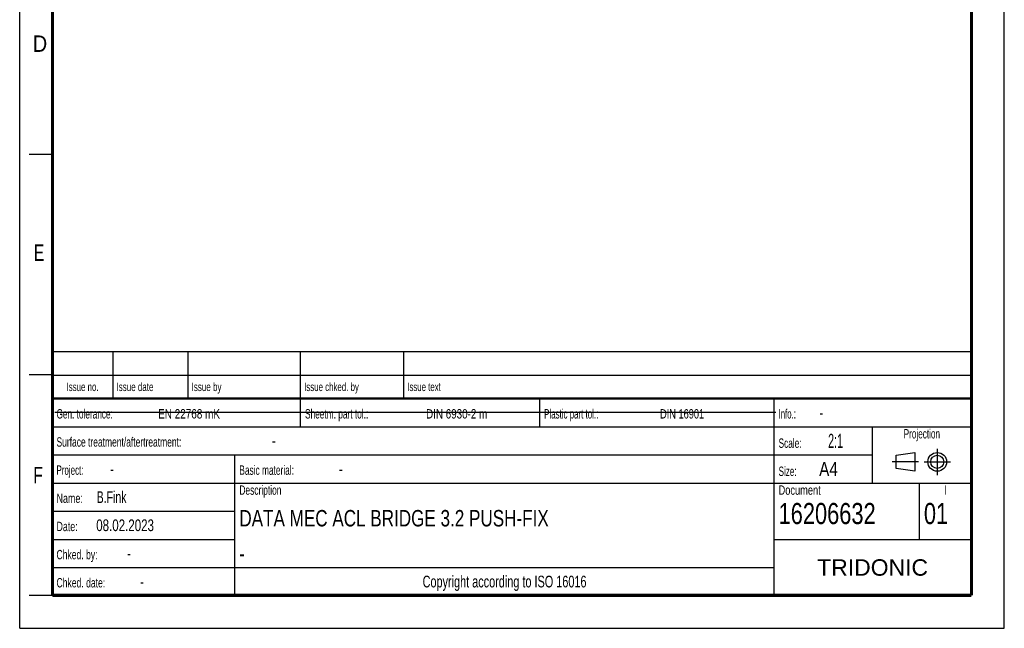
# Model space of a CAD drawing. Header units: millimetres. Extents: x 0 to 210, y 0 to 297.
# Tile 1 of 7: x 0 to 210, y 0 to 130. Entities that reach past the tile are written whole.
import ezdxf
from ezdxf.enums import TextEntityAlignment as Align

# ---------------------------------------------------------------- set-up
doc = ezdxf.new("R2010")
doc.units = ezdxf.units.MM
doc.header["$LTSCALE"] = 19.36
doc.linetypes.add('CENTER', pattern=[0.6, 0.375, -0.075, 0.075, -0.075])
doc.layers.get('0').update_dxf_attribs({"linetype": 'CONTINUOUS'})
doc.layers.add('DEFAULT_1', color=7, linetype='CENTER')
doc.layers.add('Z_NOTICE', color=7, linetype='CONTINUOUS')
doc.styles.add('TEXTSTYLE_2', font='txt', dxfattribs={"width": 0.75})
doc.styles.add('TEXTSTYLE_5', font='arial.ttf')

# ---------------------------------------------------------------- blocks, each defined once
blk = doc.blocks.new('PROJEKTIONSMETHODE_BL0', base_point=(192.31, 35.47))
at = {"color": 2, "linetype": 'CONTINUOUS'}
for p, q in [((186.91, 36.87), (190.91, 37.47)), ((186.91, 34.07), (186.91, 36.87)), ((190.91, 37.47), (190.91, 33.47)), ((190.91, 33.47), (186.91, 34.07))]:
    blk.add_line(p, q, dxfattribs=at)
for radius in [2, 1.4]:
    blk.add_circle((195.71, 35.47), radius, dxfattribs=at)
at = {"layer": 'DEFAULT_1', "color": 2, "linetype": 'CENTER'}
for p, q in [((195.71, 38.27), (195.71, 32.67)), ((191.71, 35.47), (186.11, 35.47)), ((192.91, 35.47), (198.5, 35.47))]:
    blk.add_line(p, q, dxfattribs=at)

msp = doc.modelspace()

# ---------------------------------------------------------------- linework, layer by layer
at = {"color": 2, "linetype": 'CONTINUOUS'}
for p, q in [((0, 0), (0, 297)), ((210, 0), (210, 297)), ((7, 101), (2, 101)), ((6.9136, 48.9602), (6.9136, 58.9602)), ((6.9136, 58.9602), (202.9136, 58.9602)), ((19.9136, 48.9602), (19.9136, 58.9602)), ((35.9136, 48.9602), (35.9136, 58.9602)), ((59.9136, 48.9602), (59.9136, 58.9602)), ((81.9136, 48.9602), (81.9136, 58.9602)), ((202.9136, 48.9602), (202.9136, 58.9602)), ((7, 54), (2, 54)), ((6.9136, 53.9602), (202.9136, 53.9602)), ((6.9135, 6.9601), (6.9135, 48.9601)), ((6.9135, 48.9601), (202.9135, 48.9601)), ((6.9136, 48.9602), (202.9136, 48.9602)), ((59.9135, 42.9601), (59.9135, 48.9601)), ((110.9135, 42.9601), (110.9135, 48.9601)), ((160.9135, 6.9601), (160.9135, 48.9601)), ((202.9135, 6.9601), (202.9135, 48.9601)), ((6.9135, 42.9601), (202.9135, 42.9601)), ((181.9135, 30.9601), (181.9135, 42.9601)), ((6.9135, 36.9601), (181.9135, 36.9601)), ((45.9135, 6.9601), (45.9135, 36.9601)), ((6.9135, 30.9601), (202.9135, 30.9601)), ((191.9135, 18.9601), (191.9135, 30.9601)), ((6.9135, 24.9601), (45.9135, 24.9601)), ((6.9135, 18.9601), (45.9135, 18.9601)), ((160.9135, 18.9601), (202.9135, 18.9601)), ((6.9135, 12.9601), (160.9135, 12.9601)), ((7, 7), (2, 7)), ((6.9135, 6.9601), (202.9135, 6.9601)), ((0, 0), (210, 0))]:
    msp.add_line(p, q, dxfattribs=at)
at = {"color": 7, "linetype": 'CONTINUOUS'}
msp.add_line((7.4681, 46.0424), (161.2681, 46.0424), dxfattribs=at)
for points, const_width in [([(7, 7), (7, 290)], 0.7), ([(203, 7), (203, 290)], 0.7), ([(7, 49), (203, 49)], 0.5), ([(7, 7), (203, 7)], 0.7)]:
    msp.add_lwpolyline(points, dxfattribs=dict(at, const_width=const_width))

# ---------------------------------------------------------------- block references
at = {"color": 2, "linetype": 'CONTINUOUS'}
msp.add_blockref('PROJEKTIONSMETHODE_BL0', (192.3051, 35.4697), dxfattribs=at)

# ---------------------------------------------------------------- texts
at = {"color": 5, "linetype": 'CONTINUOUS', "style": 'TEXTSTYLE_2'}
for s, width, p in [('D', 0.904762, (2.8073, 122.8572)), ('E', 0.714286, (3.0025, 78.3025)), ('F', 0.714286, (2.9222, 30.897))]:
    msp.add_text(s, height=3.5, dxfattribs=dict(at, width=width)).set_placement(p)
at = {"layer": 'Z_NOTICE', "color": 5, "linetype": 'CONTINUOUS', "style": 'TEXTSTYLE_2'}
for s, height, width, p in [('Issue date ', 1.8, 0.707792, (20.6636, 50.5602)), ('Issue by ', 1.8, 0.71164, (36.6636, 50.5602)), ('Issue chked. by', 1.8, 0.698413, (60.6636, 50.5602)), ('Issue text ', 1.8, 0.694805, (82.6636, 50.5602)), ('Gen. tolerance:', 2, 0.657143, (7.851, 44.7101)), ('EN 22768 mK', 2, 0.792208, (29.5296, 44.7101)), ('Sheetm. part tol.:', 2, 0.662698, (60.851, 44.7101)), ('DIN 6930-2 m', 2, 0.78373, (86.6725, 44.7101)), ('Plastic part tol.:', 2, 0.632275, (111.851, 44.7101)), ('DIN 16901', 2, 0.73545, (136.5772, 44.7101)), ('Info.: ', 2, 0.622449, (161.851, 44.7101)), ('-', 2.5, 0.714286, (170.5653, 44.7101)), ('Surface treatment/aftertreatment: ', 2, 0.67577, (7.851, 38.7101)), ('Scale:  ', 2, 0.660714, (161.851, 38.4601)), ('2:1', 3, 0.571429, (172.4225, 38.4601)), ('-', 2.5, 0.714286, (53.8034, 38.7101)), ('Project: ', 2, 0.634921, (7.851, 32.7101)), ('-', 2.5, 0.714286, (19.2796, 32.7101)), ('Basic material: ', 2, 0.66369, (46.851, 32.7101)), ('-', 2.5, 0.714286, (68.0891, 32.7101)), ('Size: ', 2, 0.646825, (161.851, 32.4601)), (' A4', 3, 0.809524, (169.613, 32.4601)), ('B.Fink', 2.5, 0.670635, (16.4225, 26.7101)), ('Description', 2, 0.670996, (46.851, 28.4601)), ('Document', 2, 0.738095, (161.851, 28.4601)), ('Name: ', 2, 0.714286, (7.851, 26.7101)), ('16206632', 4.5, 0.77381, (161.851, 22.2101)), ('01', 4.5, 0.77381, (192.851, 22.2101)), ('08.02.2023', 2.5, 0.735714, (16.3272, 20.7101)), ('Date: ', 2, 0.706349, (7.851, 20.7101)), ('Chked. by: ', 2, 0.683983, (7.851, 14.7101)), ('-', 2.5, 0.714286, (22.8987, 14.7101)), ('Chked. date: ', 2, 0.684982, (7.851, 8.7101)), ('-', 2.5, 0.714286, (25.6606, 8.7101))]:
    msp.add_text(s, height=height, dxfattribs=dict(at, width=width)).set_placement(p)
for s, height, width, p in [('Issue no.', 1.8, 0.698413, (13.4136, 50.5602)), ('Projection', 2, 0.652381, (192.4135, 40.4601)), ('I', 2, 0.642857, (197.4135, 28.4601)), ('Copyright according to ISO 16016', 2.5, 0.694196, (103.4135, 8.7101))]:
    msp.add_text(s, height=height, dxfattribs=dict(at, width=width)).set_placement(p, align=Align.CENTER)
at = {"layer": 'Z_NOTICE', "color": 7, "linetype": 'CONTINUOUS', "style": 'TEXTSTYLE_2'}
for s, width, p in [('DATA MEC ACL BRIDGE 3.2 PUSH-FIX', 0.778274, (46.851, 21.7101)), ('-', 0.714286, (46.851, 14.2101))]:
    msp.add_text(s, height=3.5, dxfattribs=dict(at, width=width)).set_placement(p)
at = {"layer": 'Z_NOTICE', "color": 5, "linetype": 'CONTINUOUS', "style": 'TEXTSTYLE_5'}
msp.add_text('TRIDONIC', height=3.5, dxfattribs=at).set_placement((181.9135, 11.2101), align=Align.CENTER)

doc.saveas('drawing.dxf')
